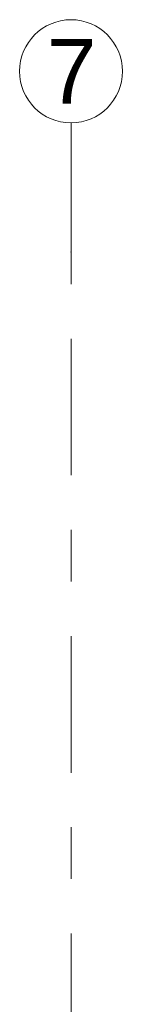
# Model space of a CAD drawing. Header units: metres. Extents: x -3.6 to 84.5, y -11 to 16.8.
# Tile 106 of 256: x 22.03 to 22.23, y 14.897 to 16.805. Entities that reach past the tile are written whole.
import ezdxf

# ---------------------------------------------------------------- set-up
doc = ezdxf.new("R2010")
doc.units = ezdxf.units.M
doc.header["$MEASUREMENT"] = 0
doc.linetypes.add('Strichlinie doppelt', pattern=[0.546806, 0.264583, -0.105833, 0.070556, -0.105833])
doc.layers.add('451 - Universal.Achsen Raster', color=7, linetype='Continuous')
doc.styles.add('ERSTELLTER_STIL_2', font='txt')

msp = doc.modelspace()

# ---------------------------------------------------------------- linework, layer by layer
at = {"layer": '451 - Universal.Achsen Raster', "color": 160, "linetype": 'Strichlinie doppelt', "lineweight": 9, "true_color": 0x3232ff}
for p, q in [((22.13, 16.355), (22.13, 16.605)), ((22.13, -10.585), (22.13, 16.355))]:
    msp.add_line(p, q, dxfattribs=at)
at = {"layer": '451 - Universal.Achsen Raster', "color": 160, "linetype": 'Continuous', "lineweight": 9, "true_color": 0x3232ff}
msp.add_circle((22.13, 16.705), 0.1, dxfattribs=at)
at = {"layer": '451 - Universal.Achsen Raster', "color": 160, "linetype": 'Strichlinie doppelt', "lineweight": 9, "true_color": 0x3232ff}
msp.add_point((22.13, 16.355), dxfattribs=at)
msp.add_point((22.13, 16.355), dxfattribs=at)

# ---------------------------------------------------------------- texts
at = {"layer": '451 - Universal.Achsen Raster', "color": 160, "lineweight": 9, "true_color": 0x3232ff, "insert": (22.0826, 16.7675), "char_height": 0.125, "attachment_point": 1, "style": 'ERSTELLTER_STIL_2'}
msp.add_mtext('\\A1;{\\pql;\\pt0;\\fArial|b0|i0|c0|p38;7}', dxfattribs=at)

doc.saveas('drawing.dxf')
